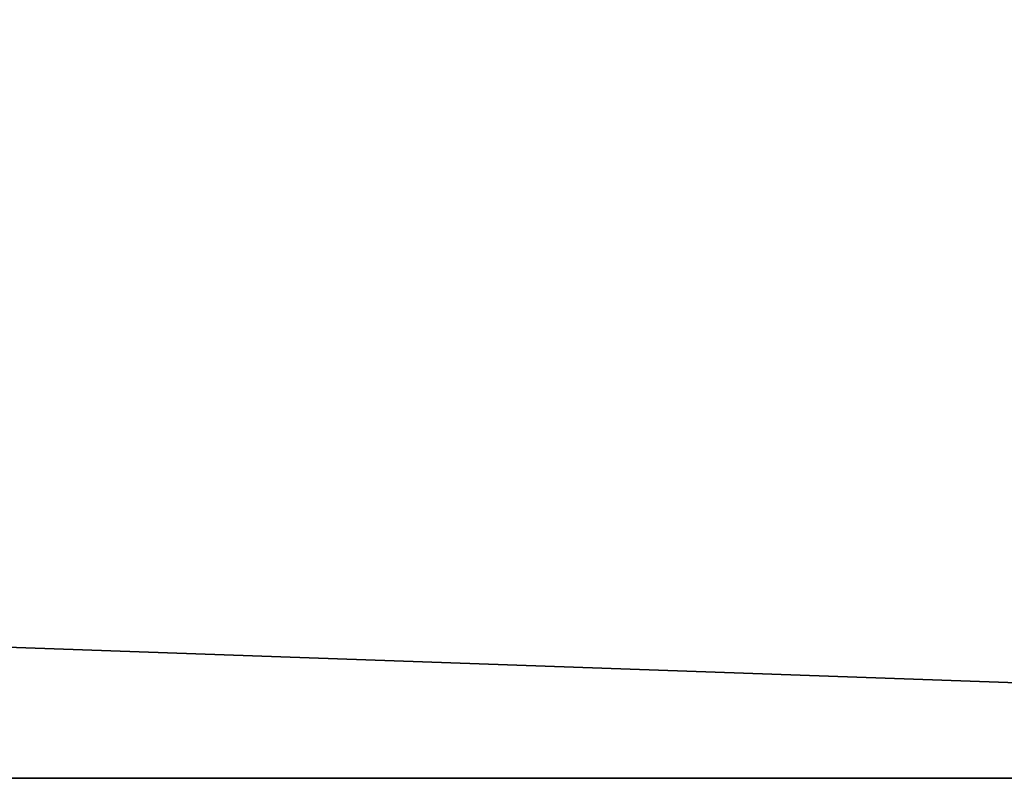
# Model space of a CAD drawing. Header units: millimetres. Extents: x -269 to 269, y -42 to 416.
# Tile 162 of 225: x 150 to 171, y -16 to 0. Entities that reach past the tile are written whole.
import ezdxf

# ---------------------------------------------------------------- set-up
doc = ezdxf.new("R2010")
doc.units = ezdxf.units.MM
doc.header["$LTSCALE"] = 65.185185
for name, color, linetype in [('13', 7, 'CONTINUOUS'), ('5', 7, 'CONTINUOUS'), ('7', 7, 'CONTINUOUS')]:
    doc.layers.add(name, color=color, linetype=linetype)

msp = doc.modelspace()

# ---------------------------------------------------------------- linework, layer by layer
at = {"layer": '13', "color": 7, "linetype": 'CONTINUOUS', "true_color": 0x404040}
for points in [[(227, -16, -447), (-227, -16, -447), (227, 68, -447), (227, -16, -447)], [(-227, -16, -447), (-227, 68, -447), (227, 68, -447), (-227, -16, -447)]]:
    msp.add_3dface(points, dxfattribs=at)
at = {"layer": '5', "color": 7, "linetype": 'CONTINUOUS', "true_color": 0x404040}
for points in [[(227, -16, -447), (-30, -16, -2.8), (-227, -16), (227, -16, -447)], [(-227, -16, -447), (227, -16, -447), (-227, -16), (-227, -16, -447)], [(30, -16, -2.8), (-30, -16, -2.8), (227, -16, -447), (30, -16, -2.8)], [(30, -16), (30, -16, -2.8), (227, -16, -447), (30, -16)], [(227, -16), (30, -16), (227, -16, -447), (227, -16)]]:
    msp.add_3dface(points, dxfattribs=at)
at = {"layer": '7', "color": 7, "linetype": 'CONTINUOUS', "true_color": 0x404040}
for points in [[(30, -16), (227, -16), (-227, 0), (30, -16)], [(-227, 0), (227, -16), (227, 0), (-227, 0)]]:
    msp.add_3dface(points, dxfattribs=at)

doc.saveas('drawing.dxf')
